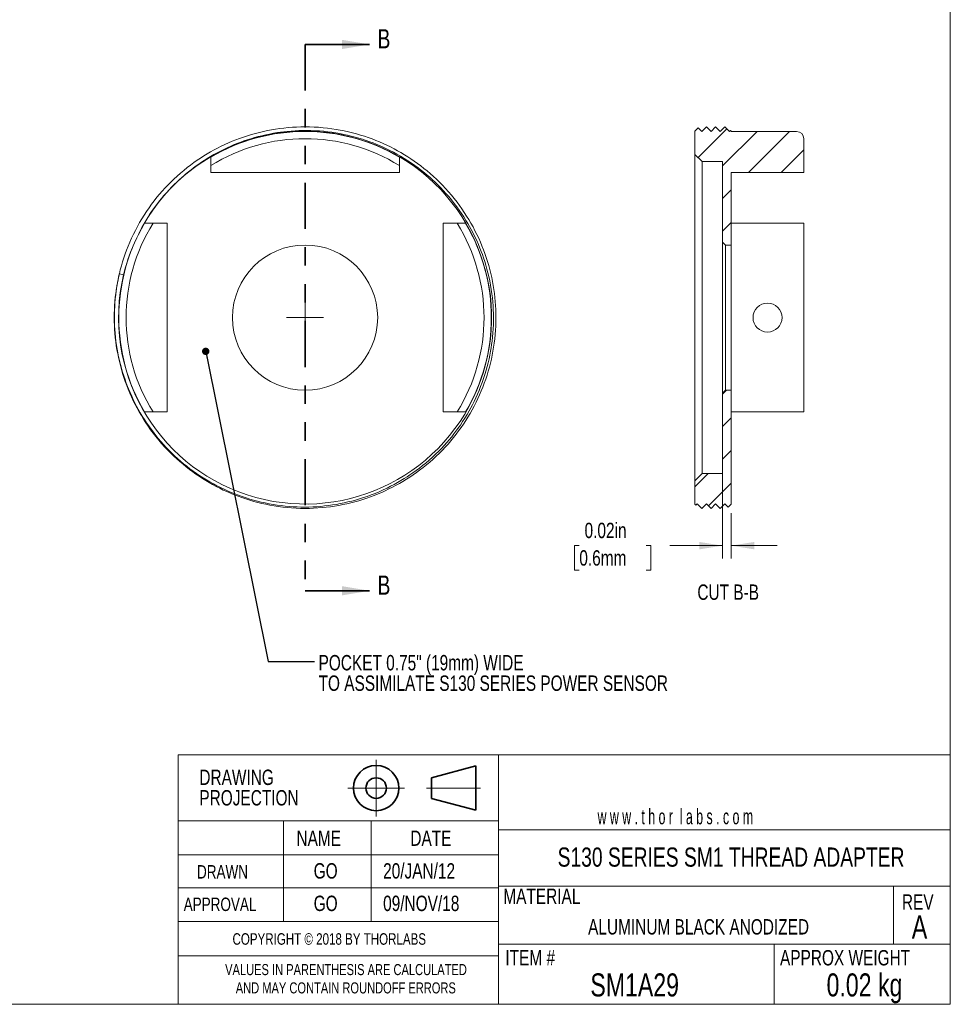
# Model space of a CAD drawing. Header units: inches. Extents: x -0.1 to 10.9, y 0 to 8.6.
# Tile 13 of 15: x 5.9 to 10.9, y 0 to 5.4. Entities that reach past the tile are written whole.
import ezdxf

# ---------------------------------------------------------------- set-up
doc = ezdxf.new("R2010")
doc.units = ezdxf.units.IN
doc.header["$MEASUREMENT"] = 0
doc.header["$PDSIZE"] = -1
doc.linetypes.add('CENTERX2', pattern=[0.8, 0.5, -0.1, 0.1, -0.1])
doc.linetypes.add('PHANTOM', pattern=[0.5, 0.25, -0.05, 0.05, -0.05, 0.05, -0.05])
doc.styles.add('SLDTEXTSTYLE0', font='TXT', dxfattribs={"width": 0.75})
doc.styles.add('SLDTEXTSTYLE1', font='TXT', dxfattribs={"width": 0.6})
doc.dimstyles.new('SLDDIMSTYLE0', dxfattribs={"dimtxt": 0.18, "dimasz": 0.04, "dimexe": 0, "dimexo": 0.0625, "dimgap": 0, "dimtad": 0, "dimtih": 1, "dimtoh": 1, "dimdec": 0, "dimrnd": 1e-09, "dimzin": 0, "dimdsep": 46, "dimtxsty": 'Standard', "dimblk1": 'DOT', "dimblk2": 'DOT', "dimsah": 1, "dimcen": 0.09, "dimadec": 0, "dimazin": 0, "dimtfac": 0.04, "dimtdec": 0, "dimtofl": 0, "dimtmove": 0, "dimatfit": 3, "dimldrblk": 'DOT', "dimfxl": 1, "dimfrac": 2, "dimtolj": 1, "dimtzin": 0, "dimarcsym": 0})
doc.dimstyles.new('SLDDIMSTYLE3', dxfattribs={"dimtxt": 0.083333, "dimasz": 0.125, "dimexe": 0, "dimexo": 0.0625, "dimgap": 0.020833, "dimtad": 0, "dimtih": 1, "dimtoh": 1, "dimlfac": 0.5, "dimrnd": 1e-09, "dimdsep": 46, "dimtxsty": 'SLDTEXTSTYLE0', "dimsah": 1, "dimcen": 0.09, "dimadec": 0, "dimazin": 2, "dimtfac": 1, "dimtmove": 0, "dimatfit": 0, "dimfxl": 1, "dimfrac": 2, "dimtolj": 1, "dimtzin": 12, "dimarcsym": 0})

# ---------------------------------------------------------------- blocks, each defined once
blk = doc.blocks.new('Third Angle Projection Block')
at = {"color": 7, "linetype": 'CENTERX2', "lineweight": 18}
for p, q in [((3.9951, 0.9376), (3.9951, 0.5538)), ((3.8033, 0.7457), (4.187, 0.7457)), ((4.3361, 0.7457), (4.7029, 0.7457))]:
    blk.add_line(p, q, dxfattribs=at)
at = {"color": 7, "linetype": 'Continuous', "lineweight": 35}
for p, q in [((4.6701, 0.8957), (4.3701, 0.8153)), ((4.6701, 0.5957), (4.6701, 0.8957)), ((4.3701, 0.8153), (4.3701, 0.6761)), ((4.3701, 0.6761), (4.6701, 0.5957))]:
    blk.add_line(p, q, dxfattribs=at)
for radius in [0.1536, 0.0696]:
    blk.add_circle((3.9951, 0.7457), radius, dxfattribs=at)
at = {"color": 7, "linetype": 'Continuous', "lineweight": 0}
blk.add_point((3.9951, 0.7457), dxfattribs=at)
blk = doc.blocks.new('SW_NOTE_0')
at = {"color": 0, "linetype": 'Continuous', "lineweight": 0, "char_height": 0.06, "attachment_point": 2, "style": 'SLDTEXTSTYLE0'}
for s, insert in [('VALUES IN PARENTHESIS ARE CALCULATED', (0.7837, 0.0773)), ('AND MAY CONTAIN ROUNDOFF ERRORS', (0.7826, -0.022))]:
    blk.add_mtext(s, dxfattribs=dict(at, insert=insert))
blk = doc.blocks.new('SW_NOTE_1')
at = {"color": 0, "linetype": 'Continuous', "lineweight": 0, "char_height": 0.08333, "attachment_point": 1, "style": 'SLDTEXTSTYLE0'}
for s, insert in [('DRAWING', (0, 0.1074)), ('PROJECTION', (0, -0.0037))]:
    blk.add_mtext(s, dxfattribs=dict(at, insert=insert))
blk = doc.blocks.new('SW_NOTE_6')
at = {"color": 0, "linetype": 'Continuous', "lineweight": 0, "char_height": 0.083333, "attachment_point": 1, "style": 'SLDTEXTSTYLE0'}
for s, insert in [('POCKET 0.75" (19mm) WIDE', (0.0224, 0.0349)), ('TO ASSIMILATE S130 SERIES POWER SENSOR', (0.0224, -0.0762))]:
    blk.add_mtext(s, dxfattribs=dict(at, insert=insert))
blk = doc.blocks.new('_DOT')
at = {"color": 0, "linetype": 'ByBlock', "lineweight": -2}
blk.add_line((-0.5, 0), (-1, 0), dxfattribs=at)
at = {"color": 0, "linetype": 'ByBlock', "const_width": 0.5}
blk.add_lwpolyline([(-0.25, 0, 1), (0.25, 0, 1)], format="xyb", close=True, dxfattribs=at)
blk = doc.blocks.new('SW_CENTERMARKSYMBOL_2')
at = {"color": 0, "linetype": 'Continuous', "lineweight": 0}
for q in [(0, 0.1), (-0.1, 0), (0, -0.1), (0.1, 0)]:
    blk.add_line((0, 0), q, dxfattribs=at)
blk = doc.blocks.new('_D_2')
at = {"color": 174, "linetype": 'Continuous', "lineweight": 18, "true_color": 0x0000a0}
for p, q in [((9.7091, 3.3002), (9.7091, 2.4526)), ((9.7564, 2.6983), (9.7564, 2.4526)), ((8.9326, 2.5226), (8.9072, 2.5226)), ((8.9072, 2.5226), (8.9072, 2.3902)), ((9.2948, 2.5226), (9.3201, 2.5226)), ((9.3201, 2.5226), (9.3201, 2.3902)), ((9.7091, 2.5226), (9.4238, 2.5226)), ((9.7564, 2.5226), (10.0064, 2.5226)), ((8.9072, 2.3902), (8.9326, 2.3902)), ((9.3201, 2.3902), (9.2948, 2.3902))]:
    blk.add_line(p, q, dxfattribs=at)
for points in [[(9.7091, 2.5226), (9.5841, 2.5426), (9.5841, 2.5026)], [(9.7564, 2.5226), (9.8814, 2.5026), (9.8814, 2.5426)]]:
    blk.add_solid(points, dxfattribs=at)
at = {"color": 174, "linetype": 'Continuous', "lineweight": 18, "true_color": 0x0000a0, "char_height": 0.08333, "attachment_point": 1, "style": 'SLDTEXTSTYLE0'}
for s, insert in [('0.02in', (8.961, 2.6469)), ('0.6mm', (8.9326, 2.4976))]:
    blk.add_mtext(s, dxfattribs=dict(at, insert=insert))

msp = doc.modelspace()

# ---------------------------------------------------------------- hatches: boundary and pattern name
at = {"linetype": 'Continuous', "lineweight": 18, "true_color": 0x0000a0}
h = msp.add_hatch(dxfattribs=at)
h.set_pattern_fill('ANSI31', color=174, style=0)
edge = h.paths.add_edge_path(flags=0)
edge.add_line((9.7564, 4.7697), (9.7564, 4.7711))
edge.add_line((9.7564, 4.7711), (9.7524, 4.7751))
edge.add_line((9.7524, 4.7751), (9.747, 4.7697))
edge.add_line((9.747, 4.7697), (9.722, 4.7947))
edge.add_line((9.722, 4.7947), (9.697, 4.7697))
edge.add_line((9.697, 4.7697), (9.672, 4.7947))
edge.add_line((9.672, 4.7947), (9.647, 4.7697))
edge.add_line((9.647, 4.7697), (9.622, 4.7947))
edge.add_line((9.622, 4.7947), (9.597, 4.7697))
edge.add_line((9.597, 4.7697), (9.5776, 4.7891))
edge.add_line((9.5776, 4.7891), (9.5595, 4.7711))
edge.add_line((9.5595, 4.7711), (9.5595, 4.6455))
edge.add_line((9.5595, 4.6455), (9.5989, 4.6061))
edge.add_line((9.5989, 4.6061), (9.7091, 4.6061))
edge.add_line((9.7091, 4.6061), (9.7091, 4.1691))
edge.add_line((9.7091, 4.1691), (9.7249, 4.1534))
edge.add_line((9.7249, 4.1534), (9.7564, 4.1534))
edge.add_line((9.7564, 4.1534), (9.7564, 4.5471))
edge.add_line((9.7564, 4.5471), (10.1501, 4.5471))
edge.add_line((10.1501, 4.5471), (10.1501, 4.7303))
edge.add_arc((10.1107, 4.7303), 0.0394, 0, 90)
edge.add_line((10.1107, 4.7697), (9.7564, 4.7697))
h = msp.add_hatch(dxfattribs=at)
h.set_pattern_fill('ANSI31', color=174, style=0)
h.paths.add_polyline_path([(9.672, 2.7497), (9.697, 2.7247), (9.722, 2.7497), (9.7399, 2.7318), (9.7564, 2.7483), (9.7564, 3.366), (9.7249, 3.366), (9.7091, 3.3502), (9.7091, 2.9132), (9.5989, 2.9132), (9.5595, 2.8739), (9.5595, 2.7483), (9.5651, 2.7428), (9.572, 2.7497), (9.597, 2.7247), (9.622, 2.7497), (9.647, 2.7247)], flags=0)

# ---------------------------------------------------------------- linework, layer by layer
at = {"color": 7, "linetype": 'Continuous', "lineweight": 18}
for p, q in [((10.9445, 0.0356), (10.9445, 8.4506)), ((9.5776, 4.7891), (9.5595, 4.7711)), ((9.5595, 4.7711), (9.5595, 4.6455)), ((9.5776, 4.7891), (9.597, 4.7697)), ((9.6219, 4.7947), (9.597, 4.7697)), ((9.597, 4.7697), (9.622, 4.7947)), ((9.622, 4.7947), (9.6219, 4.7946)), ((9.622, 4.7947), (9.647, 4.7697)), ((9.647, 4.7697), (9.672, 4.7947)), ((9.672, 4.7947), (9.697, 4.7697)), ((9.697, 4.7697), (9.722, 4.7947)), ((9.722, 4.7947), (9.747, 4.7697)), ((9.747, 4.7697), (9.7524, 4.7751)), ((9.7564, 4.7711), (9.7524, 4.7751)), ((9.7564, 4.7711), (9.7564, 4.7697)), ((9.7564, 4.7697), (10.1107, 4.7697)), ((10.1501, 4.5471), (10.1501, 4.7303)), ((6.9336, 4.5844), (6.9336, 4.6304)), ((7.9573, 4.6304), (7.9573, 4.5844)), ((9.5595, 4.6455), (9.5989, 4.6061)), ((9.5595, 2.8739), (9.5595, 4.6455)), ((9.7091, 4.6061), (9.5989, 4.6061)), ((9.5989, 4.6061), (9.5989, 2.9132)), ((9.7091, 4.6061), (9.7091, 4.1691)), ((6.9336, 4.5471), (6.9336, 4.5844)), ((6.9336, 4.5471), (7.9573, 4.5471)), ((7.9573, 4.5471), (7.9573, 4.5844)), ((10.1501, 4.5471), (9.7564, 4.5471)), ((9.7564, 4.5471), (9.7564, 4.1534)), ((6.5747, 4.2715), (6.6207, 4.2715)), ((6.6974, 4.2715), (6.6207, 4.2715)), ((6.6974, 4.2715), (6.6974, 3.2479)), ((8.1935, 4.2715), (8.1935, 3.2479)), ((8.2702, 4.2715), (8.1935, 4.2715)), ((8.2702, 4.2715), (8.3162, 4.2715)), ((10.1501, 4.2715), (9.7564, 4.2715)), ((10.1501, 4.2715), (10.1501, 3.2479)), ((9.7091, 4.1691), (9.7249, 4.1534)), ((9.7091, 3.3502), (9.7091, 4.1691)), ((9.7564, 4.1534), (9.7249, 4.1534)), ((9.7249, 4.1534), (9.7249, 3.366)), ((9.7564, 4.1534), (9.7564, 3.366)), ((6.4381, 3.9974), (6.4611, 3.992)), ((6.4275, 3.9471), (6.4276, 3.9471)), ((6.4281, 3.95), (6.4276, 3.9471)), ((9.7249, 3.366), (9.7091, 3.3502)), ((9.7249, 3.366), (9.7564, 3.366)), ((9.7564, 3.366), (9.7564, 2.7483)), ((9.7091, 3.3502), (9.7091, 2.9132)), ((6.6207, 3.2479), (6.5747, 3.2479)), ((6.6974, 3.2479), (6.6207, 3.2479)), ((8.2702, 3.2479), (8.1935, 3.2479)), ((8.3162, 3.2479), (8.2702, 3.2479)), ((10.1501, 3.2479), (9.7564, 3.2479)), ((9.5989, 2.9132), (9.5595, 2.8739)), ((9.5989, 2.9132), (9.7091, 2.9132)), ((9.5595, 2.8739), (9.5595, 2.7483)), ((9.5595, 2.7483), (9.5651, 2.7428)), ((9.5651, 2.7428), (9.572, 2.7497)), ((9.572, 2.7497), (9.5651, 2.7428)), ((9.5651, 2.7428), (9.5651, 2.7428)), ((9.597, 2.7247), (9.572, 2.7497)), ((9.622, 2.7497), (9.597, 2.7247)), ((9.5971, 2.7248), (9.597, 2.7247)), ((9.5971, 2.7247), (9.622, 2.7497)), ((9.647, 2.7247), (9.622, 2.7497)), ((9.672, 2.7497), (9.647, 2.7247)), ((9.6471, 2.7248), (9.647, 2.7247)), ((9.6471, 2.7247), (9.672, 2.7497)), ((9.697, 2.7247), (9.672, 2.7497)), ((9.722, 2.7497), (9.697, 2.7247)), ((9.6971, 2.7248), (9.697, 2.7247)), ((9.6971, 2.7247), (9.722, 2.7497)), ((9.7399, 2.7318), (9.722, 2.7497)), ((9.7399, 2.7318), (9.7564, 2.7483)), ((10.9445, 1.3874), (10.9445, 1.9698)), ((6.7572, 0.2977), (6.7572, 1.3874)), ((6.7572, 1.3874), (8.4938, 1.3874)), ((8.4938, 1.3874), (8.4938, 0.0356)), ((8.4938, 1.3874), (10.9445, 1.3874)), ((6.7572, 0.4841), (6.7572, 1.0302)), ((6.7572, 0.0356), (6.7572, 1.0302)), ((8.4938, 1.0302), (6.7572, 1.0302)), ((7.3281, 1.0302), (7.3281, 0.4841)), ((7.8037, 1.0302), (7.8037, 0.4841)), ((8.4938, 0.98), (10.9445, 0.98)), ((8.4938, 0.846), (6.7572, 0.846)), ((8.4938, 0.6662), (6.7572, 0.6662)), ((8.4938, 0.6756), (10.9445, 0.6756)), ((10.6365, 0.6756), (10.6365, 0.3599)), ((8.4938, 0.4841), (6.7572, 0.4841)), ((6.7572, 0.4841), (6.7572, 0.2977)), ((8.4938, 0.3599), (10.9445, 0.3599)), ((9.9901, 0.3599), (9.9901, 0.0356)), ((6.7572, 0.2977), (8.4938, 0.2977)), ((10.9445, 0.0356), (0.0622, 0.0356))]:
    msp.add_line(p, q, dxfattribs=at)
at = {"color": 7, "linetype": 'PHANTOM', "lineweight": 35}
msp.add_line((7.4454, 5.2416), (7.4454, 2.2777), dxfattribs=at)
at = {"color": 7, "linetype": 'Continuous', "lineweight": 35}
for p, q in [((7.4454, 5.2416), (7.7954, 5.2416)), ((7.4454, 2.2777), (7.7954, 2.2777))]:
    msp.add_line(p, q, dxfattribs=at)
at = {"color": 7, "linetype": 'Continuous', "lineweight": 18, "flags": 128}
for points in [[(6.4381, 3.9974), (6.4435, 4.0191), (6.4493, 4.0408), (6.4557, 4.0623), (6.4625, 4.0838), (6.4698, 4.1052), (6.4776, 4.1264), (6.4859, 4.1475), (6.4946, 4.1685), (6.5042, 4.1902), (6.5144, 4.2118), (6.5251, 4.2331), (6.5362, 4.2542), (6.5479, 4.2751), (6.56, 4.2957), (6.5726, 4.3159), (6.5857, 4.3359), (6.5992, 4.3556), (6.6131, 4.3749), (6.6275, 4.3938), (6.6422, 4.4125), (6.6565, 4.4296), (6.6712, 4.4465), (6.6861, 4.463), (6.7014, 4.4791), (6.7169, 4.4949), (6.7341, 4.5115), (6.7516, 4.5277), (6.7694, 4.5434), (6.7874, 4.5586), (6.8057, 4.5733), (6.8243, 4.5876), (6.8421, 4.6006), (6.86, 4.6132), (6.8781, 4.6253), (6.8963, 4.637), (6.9147, 4.6483), (6.9332, 4.6591), (6.9521, 4.6695), (6.9712, 4.6796), (6.9906, 4.6894), (7.0103, 4.6988), (7.03, 4.7076), (7.0499, 4.7161), (7.0701, 4.7242), (7.0905, 4.7319), (7.1115, 4.7393), (7.1328, 4.7463), (7.1543, 4.7529), (7.1759, 4.759), (7.1978, 4.7646), (7.2195, 4.7697), (7.2413, 4.7744), (7.2633, 4.7785), (7.2853, 4.7822), (7.308, 4.7855), (7.3307, 4.7883), (7.3536, 4.7906), (7.3765, 4.7924), (7.3994, 4.7937), (7.4224, 4.7944), (7.4454, 4.7947), (7.4698, 4.7944), (7.4941, 4.7935), (7.5184, 4.7921), (7.5426, 4.7901), (7.5668, 4.7876), (7.5908, 4.7844), (7.6134, 4.781), (7.6358, 4.777), (7.6581, 4.7726), (7.6803, 4.7677), (7.7023, 4.7623), (7.7241, 4.7565), (7.7457, 4.7502), (7.7671, 4.7435), (7.7882, 4.7363), (7.8092, 4.7287), (7.8295, 4.7208), (7.8496, 4.7125), (7.8694, 4.7039), (7.8889, 4.6949), (7.9085, 4.6853), (7.9278, 4.6754), (7.9468, 4.6652), (7.9654, 4.6546), (7.9839, 4.6436), (8.0019, 4.6324), (8.0198, 4.6207), (8.0375, 4.6086), (8.055, 4.5961), (8.0727, 4.5829), (8.0902, 4.5693), (8.1075, 4.5553), (8.1245, 4.5408), (8.1413, 4.5259), (8.1578, 4.5106), (8.174, 4.4949), (8.1908, 4.4778), (8.2072, 4.4603), (8.2233, 4.4424), (8.2391, 4.4241), (8.2544, 4.4054), (8.2693, 4.3862), (8.2829, 4.3679), (8.2962, 4.3492), (8.309, 4.3302), (8.3215, 4.3109), (8.3335, 4.2913), (8.345, 4.2715), (8.3562, 4.2514), (8.3668, 4.2311), (8.3771, 4.2106), (8.3868, 4.1899), (8.3959, 4.1693), (8.4046, 4.1486), (8.4128, 4.1277), (8.4205, 4.1067), (8.4279, 4.0852), (8.4348, 4.0636), (8.4412, 4.0419), (8.4472, 4.0201), (8.4526, 3.9982), (8.4574, 3.9767), (8.4618, 3.9552), (8.4657, 3.9337), (8.4692, 3.9121), (8.4722, 3.8902), (8.4747, 3.8682), (8.4768, 3.8464), (8.4784, 3.8246), (8.4795, 3.8029), (8.4802, 3.7812), (8.4804, 3.7597), (8.4802, 3.7369), (8.4794, 3.714), (8.4782, 3.691), (8.4764, 3.6679), (8.474, 3.6448), (8.4712, 3.6215), (8.468, 3.5996), (8.4643, 3.5777), (8.4602, 3.5558), (8.4555, 3.5339), (8.4504, 3.512), (8.4447, 3.4902), (8.4386, 3.4684), (8.432, 3.4467), (8.4249, 3.4252), (8.4173, 3.4037), (8.4094, 3.3827), (8.401, 3.3619), (8.3921, 3.3413), (8.3828, 3.3208), (8.3728, 3.3002), (8.3624, 3.2797), (8.3515, 3.2595), (8.3402, 3.2395), (8.3285, 3.2198), (8.3165, 3.2007), (8.3041, 3.1819), (8.2914, 3.1633), (8.2782, 3.1451), (8.2644, 3.1268), (8.2502, 3.1088), (8.2356, 3.0912), (8.2207, 3.074), (8.2054, 3.0571), (8.1899, 3.0406), (8.174, 3.0245), (8.1568, 3.0079), (8.1393, 2.9917), (8.1215, 2.976), (8.1035, 2.9608), (8.0851, 2.9461), (8.0666, 2.9318), (8.0488, 2.9188), (8.0309, 2.9062), (8.0128, 2.8941), (7.9946, 2.8824), (7.9762, 2.8711), (7.9576, 2.8603), (7.9388, 2.8499), (7.9197, 2.8398), (7.9003, 2.83), (7.8806, 2.8206), (7.8609, 2.8117), (7.841, 2.8033), (7.8208, 2.7952), (7.8004, 2.7875), (7.7794, 2.78), (7.7581, 2.7731), (7.7366, 2.7665), (7.7149, 2.7604), (7.6931, 2.7548), (7.6714, 2.7497), (7.6496, 2.745), (7.6276, 2.7409), (7.6055, 2.7372), (7.5829, 2.7339), (7.5601, 2.7311), (7.5373, 2.7288), (7.5144, 2.727), (7.4914, 2.7257), (7.4685, 2.7249), (7.4454, 2.7247), (7.4211, 2.725), (7.3968, 2.7258), (7.3725, 2.7273), (7.3483, 2.7293), (7.3241, 2.7318), (7.3001, 2.735), (7.2775, 2.7384), (7.2551, 2.7424), (7.2328, 2.7468), (7.2106, 2.7517), (7.1886, 2.7571), (7.1668, 2.7629), (7.1452, 2.7692), (7.1238, 2.7759), (7.1027, 2.7831), (7.0817, 2.7907), (7.0614, 2.7986), (7.0413, 2.8068), (7.0215, 2.8155), (7.002, 2.8245), (6.9824, 2.834), (6.9631, 2.844), (6.9441, 2.8542), (6.9254, 2.8648), (6.907, 2.8758), (6.889, 2.887), (6.8711, 2.8987), (6.8534, 2.9108), (6.8359, 2.9233), (6.8182, 2.9364), (6.8007, 2.9501), (6.7834, 2.9641), (6.7664, 2.9786), (6.7496, 2.9935), (6.7331, 3.0088), (6.7169, 3.0245), (6.7001, 3.0416), (6.6836, 3.0591), (6.6676, 3.077), (6.6518, 3.0953), (6.6365, 3.114), (6.6216, 3.1332), (6.608, 3.1515), (6.5947, 3.1702), (6.5819, 3.1892), (6.5694, 3.2085), (6.5574, 3.228), (6.5459, 3.2479), (6.5347, 3.2679), (6.524, 3.2883), (6.5138, 3.3088), (6.5041, 3.3295), (6.4949, 3.3501), (6.4863, 3.3708), (6.4781, 3.3917), (6.4704, 3.4127), (6.463, 3.4342), (6.4561, 3.4558), (6.4497, 3.4775), (6.4437, 3.4993), (6.4383, 3.5212), (6.4335, 3.5427), (6.4291, 3.5642), (6.4252, 3.5857), (6.4217, 3.6073), (6.4187, 3.6292), (6.4162, 3.6511), (6.4141, 3.673), (6.4125, 3.6948), (6.4113, 3.7165), (6.4107, 3.7382), (6.4104, 3.7597), (6.4107, 3.7816), (6.4114, 3.8035), (6.4125, 3.8256), (6.4142, 3.8478), (6.4163, 3.87), (6.419, 3.8923), (6.4219, 3.9133), (6.4253, 3.9343), (6.4291, 3.9554), (6.4334, 3.9764), (6.4369, 3.9919)], [(6.5921, 4.3026), (6.6025, 4.3186), (6.6131, 4.3345), (6.6241, 4.3502), (6.6353, 4.3657), (6.6457, 4.3794), (6.6562, 4.3929), (6.667, 4.4062), (6.6802, 4.4219), (6.6937, 4.4374), (6.7076, 4.4525), (6.7217, 4.4674), (6.7361, 4.4819), (6.751, 4.4963), (6.7661, 4.5105), (6.7816, 4.5243), (6.7973, 4.5378), (6.8133, 4.5509), (6.8271, 4.5618), (6.8411, 4.5725), (6.8552, 4.5829), (6.8692, 4.5928), (6.8834, 4.6025), (6.8978, 4.612), (6.9151, 4.623), (6.9326, 4.6336), (6.9504, 4.6438), (6.9683, 4.6537), (6.9865, 4.6633), (7.005, 4.6725), (7.0237, 4.6814), (7.0426, 4.6899), (7.0617, 4.698), (7.0809, 4.7057), (7.0973, 4.712), (7.1138, 4.7179), (7.1305, 4.7236), (7.1505, 4.73), (7.1706, 4.736), (7.1909, 4.7415), (7.2112, 4.7467), (7.2318, 4.7514), (7.2525, 4.7558), (7.2733, 4.7596), (7.2942, 4.7631), (7.3124, 4.7658), (7.3307, 4.7681), (7.3491, 4.7701), (7.3699, 4.7719), (7.3908, 4.7734), (7.4118, 4.7744), (7.4327, 4.7749), (7.4537, 4.7751), (7.4772, 4.7747), (7.5006, 4.7738), (7.5241, 4.7723), (7.5474, 4.7703), (7.5693, 4.768), (7.5912, 4.7652), (7.6129, 4.7618), (7.6346, 4.7581), (7.6552, 4.754), (7.6758, 4.7496), (7.6962, 4.7447), (7.7166, 4.7393), (7.737, 4.7336), (7.7572, 4.7274), (7.7773, 4.7207), (7.7973, 4.7137), (7.8146, 4.7072), (7.8318, 4.7004), (7.8488, 4.6933), (7.868, 4.6849), (7.887, 4.676), (7.9059, 4.6668), (7.9245, 4.6572), (7.943, 4.6471), (7.9634, 4.6355), (7.9835, 4.6234), (8.0034, 4.6108), (8.0229, 4.5977), (8.041, 4.5851), (8.0588, 4.5721), (8.0763, 4.5587), (8.0935, 4.5449), (8.1077, 4.533), (8.1217, 4.5209), (8.1355, 4.5086), (8.1508, 4.4942), (8.1659, 4.4796), (8.1807, 4.4646), (8.1951, 4.4493), (8.2093, 4.4338), (8.2247, 4.416), (8.2397, 4.3978), (8.2544, 4.3794), (8.2685, 4.3606), (8.2814, 4.3426), (8.294, 4.3244), (8.3061, 4.306), (8.3178, 4.2872), (8.3275, 4.271), (8.3369, 4.2546), (8.346, 4.238), (8.3564, 4.218), (8.3664, 4.1978), (8.376, 4.1774), (8.3851, 4.1567), (8.3937, 4.1359), (8.4004, 4.1186), (8.4069, 4.1012), (8.413, 4.0837), (8.4196, 4.0637), (8.4257, 4.0436), (8.4314, 4.0233), (8.4367, 4.0029), (8.4416, 3.9824), (8.4466, 3.9593), (8.451, 3.9361), (8.4549, 3.9128), (8.4583, 3.8895), (8.461, 3.8675), (8.4631, 3.8455), (8.4648, 3.8234), (8.4661, 3.8013), (8.4667, 3.7824), (8.467, 3.7635), (8.467, 3.7445), (8.4665, 3.722), (8.4655, 3.6995), (8.464, 3.677), (8.462, 3.6545), (8.4595, 3.6321), (8.4571, 3.6137), (8.4544, 3.5954), (8.4513, 3.5771), (8.4474, 3.5564), (8.4431, 3.5358), (8.4383, 3.5152), (8.4332, 3.4948), (8.4276, 3.4745), (8.4208, 3.4519), (8.4136, 3.4294), (8.4058, 3.4072), (8.3975, 3.3851), (8.3892, 3.3645), (8.3805, 3.3442), (8.3714, 3.324), (8.3619, 3.3041), (8.3533, 3.2871), (8.3445, 3.2703), (8.3353, 3.2536), (8.324, 3.234), (8.3122, 3.2147), (8.3, 3.1956), (8.2874, 3.1768), (8.2744, 3.1583), (8.2634, 3.1433), (8.2521, 3.1284), (8.2405, 3.1138), (8.2271, 3.0975), (8.2133, 3.0815), (8.1992, 3.0657), (8.1848, 3.0502), (8.17, 3.035), (8.1532, 3.0184), (8.1359, 3.0022), (8.1182, 2.9863), (8.1002, 2.9709), (8.083, 2.9568), (8.0655, 2.9431), (8.0477, 2.9298), (8.0297, 2.9169), (8.0143, 2.9064), (7.9988, 2.8961), (7.983, 2.8862), (7.9649, 2.8752), (7.9466, 2.8646), (7.9281, 2.8544), (7.9093, 2.8446), (7.8904, 2.8351), (7.869, 2.825), (7.8473, 2.8154), (7.8254, 2.8063), (7.8034, 2.7977), (7.7825, 2.7901), (7.7614, 2.783), (7.7402, 2.7763), (7.7189, 2.77), (7.6984, 2.7645), (7.6777, 2.7594), (7.6569, 2.7547), (7.636, 2.7504), (7.615, 2.7466), (7.5939, 2.7432), (7.5727, 2.7403), (7.5515, 2.7377), (7.5302, 2.7357), (7.5089, 2.734), (7.4876, 2.7329), (7.4663, 2.7321), (7.4448, 2.7318), (7.4232, 2.732), (7.4017, 2.7326), (7.3802, 2.7336), (7.3585, 2.7352), (7.3368, 2.7371), (7.3152, 2.7396), (7.2936, 2.7425), (7.2719, 2.7459), (7.2503, 2.7497), (7.2288, 2.754), (7.2073, 2.7588), (7.1866, 2.7639), (7.166, 2.7694), (7.1456, 2.7753), (7.1252, 2.7816), (7.1049, 2.7884), (7.0848, 2.7956), (7.0648, 2.8033), (7.0449, 2.8113), (7.0253, 2.8198), (7.0058, 2.8286), (6.9866, 2.8379), (6.9675, 2.8475), (6.9485, 2.8577), (6.9297, 2.8682), (6.9111, 2.8791), (6.8928, 2.8904), (6.8745, 2.9022), (6.8564, 2.9144), (6.8386, 2.927), (6.8211, 2.94), (6.8037, 2.9534), (6.7866, 2.9672), (6.7698, 2.9814), (6.7533, 2.9959), (6.7376, 3.0103), (6.7221, 3.0251), (6.707, 3.0402), (6.6922, 3.0556), (6.6776, 3.0714), (6.6634, 3.0875), (6.6495, 3.1038), (6.636, 3.1205), (6.6228, 3.1374), (6.61, 3.1545), (6.5975, 3.172), (6.5854, 3.1896), (6.5738, 3.2074), (6.5625, 3.2255), (6.5516, 3.2437), (6.5411, 3.2622), (6.5317, 3.2796), (6.5226, 3.2972), (6.5138, 3.3149), (6.5054, 3.3328), (6.4963, 3.3533), (6.4876, 3.374), (6.4793, 3.3949), (6.474, 3.4091), (6.4689, 3.4234), (6.4621, 3.4437), (6.4556, 3.4641), (6.4496, 3.4847), (6.4441, 3.5054), (6.4389, 3.5262), (6.4342, 3.5472), (6.4299, 3.5682), (6.4261, 3.5894), (6.4227, 3.6106), (6.4197, 3.6318), (6.4172, 3.6531), (6.4152, 3.6745), (6.4135, 3.6957), (6.4124, 3.717), (6.4116, 3.7383), (6.4113, 3.7596), (6.4115, 3.7794), (6.4119, 3.7992), (6.4128, 3.819), (6.4141, 3.8387), (6.416, 3.8612), (6.4183, 3.8835), (6.4212, 3.9058), (6.4234, 3.9209), (6.4258, 3.9359), (6.4285, 3.9509), (6.4313, 3.9659), (6.4344, 3.9809), (6.4377, 3.9958), (6.4381, 3.9974)]]:
    msp.add_lwpolyline(points, dxfattribs=at)
at = {"color": 7, "linetype": 'Continuous', "lineweight": 18}
for centre, radius in [((7.4454, 3.7597), 0.3937), ((9.9532, 3.7597), 0.0787)]:
    msp.add_circle(centre, radius, dxfattribs=at)
for centre, radius, start, end in [((7.4454, 3.7597), 1.0114, 166.7207, 147.5346), ((7.4454, 3.7597), 1.01, 59.5528, 120.4472), ((10.1107, 4.7303), 0.0394, 0, 90), ((7.4454, 3.7597), 0.9706, 58.1769, 121.8231), ((7.4496, 3.7669), 1.011, 148.0063, 157.4965), ((7.4454, 3.7597), 1.01, 149.5528, 210.4472), ((7.4454, 3.7597), 0.9706, 148.1769, 211.8231), ((7.4454, 3.7597), 0.9706, 328.1769, 31.8231), ((7.4454, 3.7597), 1.01, 329.5528, 30.4472), ((7.4412, 3.7525), 1.009, 156.5587, 166.2685)]:
    msp.add_arc(centre, radius, start, end, dxfattribs=at)
at = {"color": 7, "linetype": 'Continuous', "lineweight": 35}
for points in [[(7.7954, 5.2416), (7.6454, 5.2666), (7.6454, 5.2166)], [(7.7954, 2.2777), (7.6454, 2.3027), (7.6454, 2.2527)]]:
    msp.add_solid(points, dxfattribs=at)

# ---------------------------------------------------------------- block references
at = {"color": 7, "linetype": 'Continuous', "lineweight": 0}
for name, p in [('SW_CENTERMARKSYMBOL_2', (7.4454, 3.7597)), ('SW_NOTE_6', (7.496, 1.8944)), ('SW_NOTE_1', (6.872, 1.2001)), ('SW_NOTE_0', (6.8836, 0.1754))]:
    msp.add_blockref(name, p, dxfattribs=at)
at = {"color": 7, "linetype": 'Continuous', "xscale": 0.8, "yscale": 0.8, "zscale": 0.8}
msp.add_blockref('Third Angle Projection Block', (4.6349, 0.6109), dxfattribs=at)

# ---------------------------------------------------------------- texts
at = {"color": 7, "linetype": 'Continuous', "char_height": 0.1042, "attachment_point": 1, "style": 'SLDTEXTSTYLE0'}
for insert in [(7.8383, 5.3244), (7.8383, 2.3605)]:
    msp.add_mtext('B', dxfattribs=dict(at, insert=insert))
at = {"color": 7, "linetype": 'Continuous', "lineweight": 0}
for s, insert, char_height, attachment_point, style in [('CUT B-B', (9.7399, 2.312), 0.08333, 2, 'SLDTEXTSTYLE0'), ('w w w . t h o r  l a b s . c o m', (9.0316, 1.0943), 0.083333, 1, 'SLDTEXTSTYLE1'), ('NAME', (7.3987, 0.9772), 0.08333, 1, 'SLDTEXTSTYLE0'), ('DATE', (8.0163, 0.9772), 0.08333, 1, 'SLDTEXTSTYLE0'), ('S130 SERIES SM1 THREAD ADAPTER', (9.7554, 0.8851), 0.104167, 2, 'SLDTEXTSTYLE0'), ('GO', (7.492, 0.7999), 0.08333, 1, 'SLDTEXTSTYLE0'), ('20/JAN/12', (7.8687, 0.7999), 0.08333, 1, 'SLDTEXTSTYLE0'), ('DRAWN', (6.8595, 0.7895), 0.07292, 1, 'SLDTEXTSTYLE0'), ('MATERIAL', (8.5205, 0.6624), 0.08333, 1, 'SLDTEXTSTYLE0'), ('APPROVAL', (6.7872, 0.6133), 0.07292, 1, 'SLDTEXTSTYLE0'), ('GO', (7.492, 0.6237), 0.08333, 1, 'SLDTEXTSTYLE0'), ('09/NOV/18', (7.8687, 0.6237), 0.08333, 1, 'SLDTEXTSTYLE0'), ('REV', (10.682, 0.6309), 0.08333, 1, 'SLDTEXTSTYLE0'), ('ALUMINUM BLACK ANODIZED', (9.5793, 0.4964), 0.083333, 2, 'SLDTEXTSTYLE0'), ('A', (10.7776, 0.5162), 0.125, 2, 'SLDTEXTSTYLE0'), ('COPYRIGHT © 2018 BY THORLABS', (7.0519, 0.42), 0.0625, 1, 'SLDTEXTSTYLE0'), ('ITEM #', (8.5315, 0.3287), 0.08333, 1, 'SLDTEXTSTYLE0'), ('APPROX WEIGHT', (10.0209, 0.3287), 0.083333, 1, 'SLDTEXTSTYLE0'), ('SM1A29', (9.2328, 0.202), 0.125, 2, 'SLDTEXTSTYLE0'), ('0.02 kg', (10.479, 0.202), 0.125, 2, 'SLDTEXTSTYLE0')]:
    msp.add_mtext(s, dxfattribs=dict(at, insert=insert, char_height=char_height, attachment_point=attachment_point, style=style))

# ---------------------------------------------------------------- dimensions: what is measured, and where the dimension line sits
at = {"color": 174, "linetype": 'Continuous', "lineweight": 18, "true_color": 0x0000a0}
dim = msp.add_linear_dim(base=(9.7564, 2.5226), p1=(9.7091, 3.3502), p2=(9.7564, 2.7483), dimstyle='SLDDIMSTYLE3', dxfattribs=at)
dim.commit()
dim.dimension.update_dxf_attribs({"geometry": '_D_2', "text_midpoint": (9.1137, 2.5226), "dimtype": 160})

# ---------------------------------------------------------------- leaders
at = {"color": 7, "linetype": 'Continuous', "lineweight": 0}
msp.add_leader([(6.9065, 3.5767), (7.246, 1.8944), (7.496, 1.8944)], dimstyle='SLDDIMSTYLE0', dxfattribs=at)

doc.saveas('drawing.dxf')
